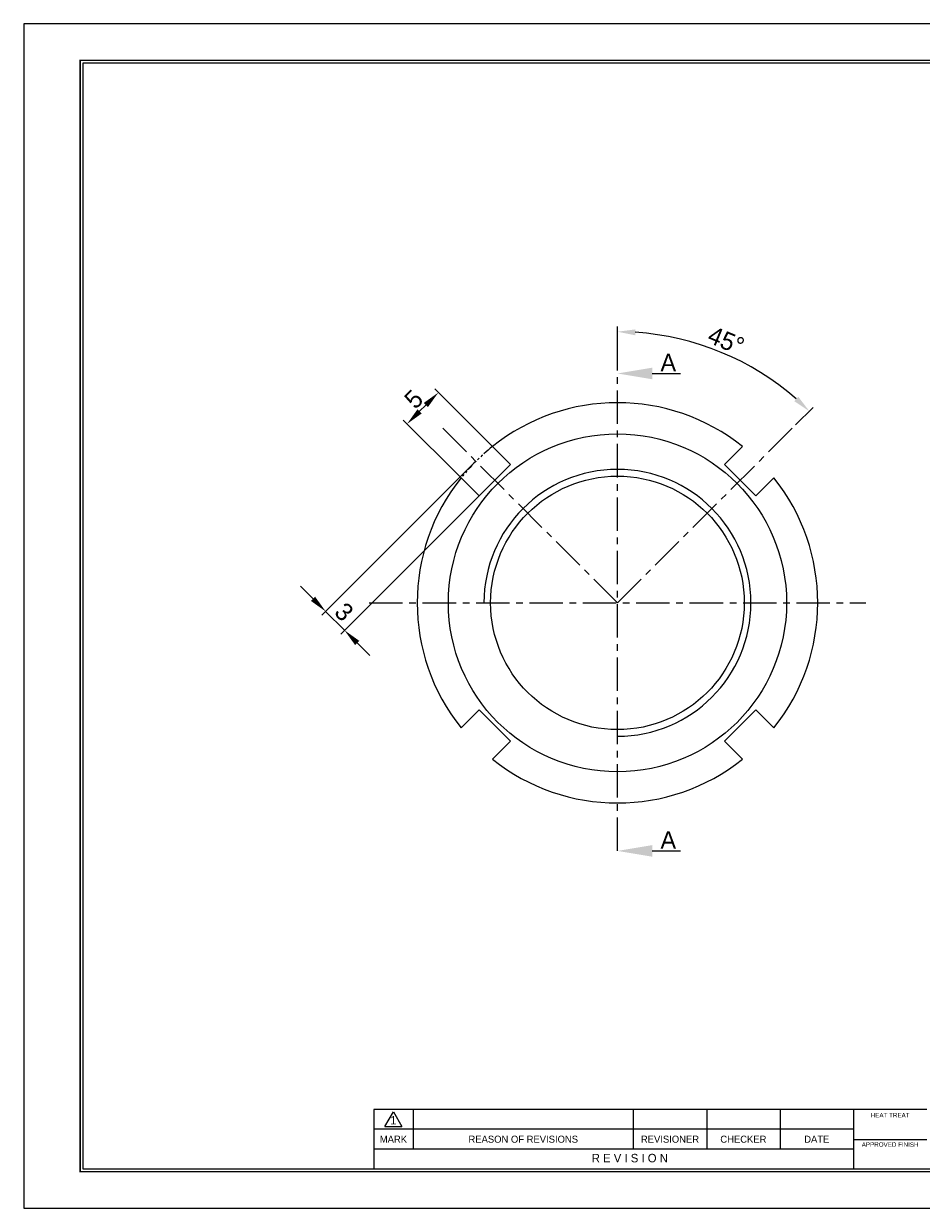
# Model space of a CAD drawing. Header units: millimetres. Extents: x -65 to 5648, y -387 to 3949.
# Tile 1 of 4: x -65 to 36, y 1 to 135. Entities that reach past the tile are written whole.
import ezdxf
from ezdxf.enums import TextEntityAlignment as Align

# ---------------------------------------------------------------- set-up
doc = ezdxf.new("R2010")
doc.units = ezdxf.units.MM
doc.linetypes.add('CENTER', pattern=[2, 1.25, -0.25, 0.25, -0.25])
doc.linetypes.add('PHANTOM', pattern=[2.5, 1.25, -0.25, 0.25, -0.25, 0.25, -0.25])
doc.layers.get('0').update_dxf_attribs({"linetype": 'CONTINUOUS'})
doc.layers.get('Defpoints').update_dxf_attribs({"linetype": 'CONTINUOUS'})
for name, color, linetype in [('1', 1, 'CENTER'), ('4', 6, 'PHANTOM'), ('5', 7, 'CONTINUOUS'), ('7', 7, 'CONTINUOUS')]:
    doc.layers.add(name, color=color, linetype=linetype)
doc.dimstyles.new('2.0', dxfattribs={"dimtxt": 2, "dimasz": 2, "dimexe": 0.6, "dimexo": 0, "dimgap": 0.4, "dimtad": 1, "dimdec": 3, "dimzin": 11, "dimdsep": 46, "dimtxsty": 'Standard', "dimcen": 0, "dimclrd": 5, "dimclre": 5, "dimclrt": 3, "dimadec": 0, "dimazin": 0, "dimtfac": 0.6, "dimtdec": 3, "dimtmove": 0, "dimatfit": 3, "dimfxl": 1.25, "dimtolj": 1, "dimtzin": 11, "dimarcsym": 0})

# ---------------------------------------------------------------- blocks, each defined once
blk = doc.blocks.new('란표제')
at = {"layer": '5', "ltscale": 0.5}
blk.add_line((62, 17.5), (62, 7), dxfattribs=at)
at = {"layer": '7', "color": 0}
for p, q in [((297, 210), (0, 210)), ((0, 210), (0, 0)), ((0, 0), (297, 0))]:
    blk.add_line(p, q, dxfattribs=at)
at = {"layer": '7'}
for p, q in [((160, 17.5), (62, 17.5)), ((64, 14.51), (65.5, 17.1)), ((65.5, 17.1), (67, 14.51)), ((69, 17.5), (69, 10.5)), ((108, 17.5), (108, 10.5)), ((121, 17.5), (121, 10.5)), ((134, 17.5), (134, 10.5)), ((147, 17.5), (147, 7)), ((147, 14), (62, 14)), ((64, 14.51), (67, 14.51)), ((147, 10.5), (62, 10.5)), ((147, 12.2), (160, 12.2))]:
    blk.add_line(p, q, dxfattribs=at)
at = {"layer": '7', "const_width": 0.25}
blk.add_lwpolyline([(290.5, 6.5), (290.5, 203.5), (10, 203.5), (10, 6.5)], close=True, dxfattribs=at)
at = {"layer": '7'}
blk.add_lwpolyline([(290, 7), (290, 203), (10.5, 203), (10.5, 7)], close=True, dxfattribs=at)
at = {"layer": '5', "ltscale": 0.5}
for tag, p, height in [('TITLE', (237.17, 24.41), 2.5), ('도번', (251.18, 15.64), 2.5), ('SCALE', (253.78, 9.55), 1.2), ('DATE', (277.02, 9.51), 1.2)]:
    blk.add_attdef(tag, p, '', height=height, dxfattribs=at)
at = {"layer": '7'}
for s, height, p in [('HEAT TREAT', 0.8, (153.5, 16.5)), ('1', 1.5, (65.5, 15.61)), ('MARK', 1.25, (65.5, 12.25)), ('REASON OF REVISIONS', 1.25, (88.5, 12.25)), ('REVISIONER', 1.25, (114.5, 12.25)), ('CHECKER', 1.25, (127.5, 12.25)), ('DATE', 1.25, (140.5, 12.25)), ('APPROVED FINISH', 0.8, (153.5, 11.3)), ('R E V I S I O N', 1.5, (107.38, 8.9))]:
    blk.add_text(s, height=height, dxfattribs=at).set_placement(p, align=Align.MIDDLE_CENTER)
for tag, p in [('필렛', (179.25, 10.9)), ('모따기', (179.25, 8.3))]:
    blk.add_attdef(tag, text='', height=1.15, dxfattribs=at).set_placement(p, align=Align.MIDDLE_LEFT)
blk = doc.blocks.new('*D2313')
at = {"color": 5, "lineweight": -2}
for p, q in [((1.68, 97.42), (1.68, 100.61)), ((21.69, 89.54), (23.65, 91.5))]:
    blk.add_line(p, q, dxfattribs=at)
blk.add_arc((1.68, 69.53), 30.48, 48.7602, 86.2398, dxfattribs=at)
at = {"color": 5}
for points in [[(3.69, 100.27), (3.67, 99.61), (1.68, 100.01)], [(21.54, 92.2), (22, 92.69), (23.23, 91.08)]]:
    blk.add_solid(points, dxfattribs=at)
at = {"layer": 'Defpoints', "color": 0}
for p in [(1.68, 97.42), (16.92, 95.92), (21.69, 89.54), (1.68, 69.53), (1.68, 41.64)]:
    blk.add_point(p, dxfattribs=at)
at = {"color": 3, "insert": (13.89, 99.01), "char_height": 2, "attachment_point": 5, "rotation": 337.5}
blk.add_mtext('\\A1;45%%d', dxfattribs=at)
blk = doc.blocks.new('*D2314')
at = {"color": 5, "lineweight": -2}
for p, q in [((-12.37, 87.11), (-18.86, 93.6)), ((-19.85, 91.76), (-20.56, 91.06)), ((-15.9, 83.57), (-22.4, 90.07))]:
    blk.add_line(p, q, dxfattribs=at)
at = {"color": 5}
for points in [[(-19.62, 91.53), (-20.09, 92), (-18.44, 93.18)], [(-20.79, 91.29), (-20.32, 90.82), (-21.97, 89.64)]]:
    blk.add_solid(points, dxfattribs=at)
at = {"layer": 'Defpoints', "color": 0}
for p in [(-21.97, 89.64), (-12.37, 87.11), (-15.9, 83.57)]:
    blk.add_point(p, dxfattribs=at)
at = {"color": 3, "insert": (-21.21, 92.42), "char_height": 2, "attachment_point": 5, "rotation": 45}
blk.add_mtext('\\A1;5', dxfattribs=at)
blk = doc.blocks.new('*D2315')
at = {"color": 5, "lineweight": -2}
for p, q in [((-14.23, 85.44), (-31.54, 68.13)), ((-12.11, 83.32), (-29.41, 66.01)), ((-32.53, 69.97), (-33.94, 71.39)), ((-31.11, 68.56), (-28.99, 66.44)), ((-27.58, 65.02), (-26.16, 63.61))]:
    blk.add_line(p, q, dxfattribs=at)
at = {"color": 5}
for points in [[(-32.76, 69.74), (-32.29, 70.21), (-31.11, 68.56)], [(-27.34, 65.26), (-27.81, 64.79), (-28.99, 66.44)]]:
    blk.add_solid(points, dxfattribs=at)
at = {"layer": 'Defpoints', "color": 0}
for p in [(-14.23, 85.44), (-12.11, 83.32), (-28.99, 66.44)]:
    blk.add_point(p, dxfattribs=at)
at = {"color": 3, "insert": (-29.04, 68.51), "char_height": 2, "attachment_point": 5, "rotation": 315}
blk.add_mtext('\\A1;3', dxfattribs=at)

msp = doc.modelspace()

# ---------------------------------------------------------------- linework, layer by layer
at = {"ltscale": 5}
for p, q in [((-10.343, 85.0834), (-12.3658, 87.1063)), ((13.6986, 85.0834), (15.7214, 87.1063)), ((-10.343, 85.0834), (-13.8786, 81.5479)), ((17.2341, 81.5479), (13.6986, 85.0834)), ((-13.8786, 81.5479), (-15.9014, 83.5707)), ((17.2341, 81.5479), (19.2569, 83.5707)), ((-13.8786, 57.5063), (-15.9014, 55.4835)), ((-13.8786, 57.5063), (-10.343, 53.9707)), ((13.6986, 53.9707), (17.2341, 57.5063)), ((17.2341, 57.5063), (19.2569, 55.4835)), ((-10.343, 53.9707), (-12.3658, 51.9479)), ((13.6986, 53.9707), (15.7214, 51.9479))]:
    msp.add_line(p, q, dxfattribs=at)
msp.add_circle((1.6778, 69.5271), 19, dxfattribs=at)
msp.add_circle((1.6778, 69.5271), 14.25)
for start, end in [(51.37937, 128.62063), (141.37937, 218.62063), (321.37937, 38.62063), (231.37937, 308.62063)]:
    msp.add_arc((1.6778, 69.5271), 22.5, start, end, dxfattribs=at)
at = {"color": 5}
msp.add_arc((1.6778, 69.5271), 15, 270, 180, dxfattribs=at)
at = {"layer": '1', "ltscale": 3}
for p, q in [((1.6778, 41.6371), (1.6778, 97.4171)), ((1.6778, 69.5271), (-18.3332, 89.538)), ((1.6778, 69.5271), (21.6887, 89.538)), ((-26.2123, 69.5271), (29.5678, 69.5271))]:
    msp.add_line(p, q, dxfattribs=at)
at = {"layer": '4'}
msp.add_arc((1.6778, 69.5271), 22.5, 128.62063, 141.37937, dxfattribs=at)
at = {"layer": '5', "color": 5, "ltscale": 5}
for p, q in [((5.5827, 95.3144), (8.7634, 95.3144)), ((5.5827, 41.6371), (8.7634, 41.6371))]:
    msp.add_line(p, q, dxfattribs=at)
for points in [[(5.5827, 95.9652), (5.5827, 94.6636), (1.6778, 95.3144)], [(5.5827, 42.2879), (5.5827, 40.9862), (1.6778, 41.6371)]]:
    msp.add_solid(points, dxfattribs=at)

# ---------------------------------------------------------------- block references
at = {"ltscale": 5, "xscale": 0.6342330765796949, "yscale": 0.6342330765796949, "zscale": 0.6342330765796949}
msp.add_blockref('란표제', (-65.0386, 1.4534), dxfattribs=at)

# ---------------------------------------------------------------- texts
at = {"layer": '5', "color": 3, "ltscale": 0.5, "char_height": 1.95244, "attachment_point": 9}
for insert in [(8.2602, 95.5739), (8.2602, 41.8966)]:
    msp.add_mtext('\\A1;A', dxfattribs=dict(at, insert=insert))
at = {"layer": '5', "color": 3, "ltscale": 5, "insert": (-29.2228, 86.4854), "char_height": 5, "attachment_point": 9}
msp.add_mtext('\\A1;', dxfattribs=at)

# ---------------------------------------------------------------- dimensions: what is measured, and where the dimension line sits
dim = msp.add_angular_dim_2l(base=(16.9179, 95.9237), line1=((1.6778, 69.5271), (21.6887, 89.538)), line2=((1.6778, 41.6371), (1.6778, 97.4171)), dimstyle='2.0')
dim.commit()
dim.dimension.update_dxf_attribs({"geometry": '*D2313', "text_midpoint": (13.888, 99.0052)})
for p1, p2, distance, picture, middle in [((-12.3658, 87.1063), (-15.9014, 83.5707), -8.5867, '*D2314', (-21.2122, 92.4171)), ((-14.2321, 85.437), (-12.1108, 83.3157), -23.8704, '*D2315', (-29.0425, 68.5053))]:
    dim = msp.add_aligned_dim(p1=p1, p2=p2, distance=distance, dimstyle='2.0')
    dim.commit()
    dim.dimension.update_dxf_attribs({"geometry": picture, "text_midpoint": middle})

doc.saveas('drawing.dxf')
